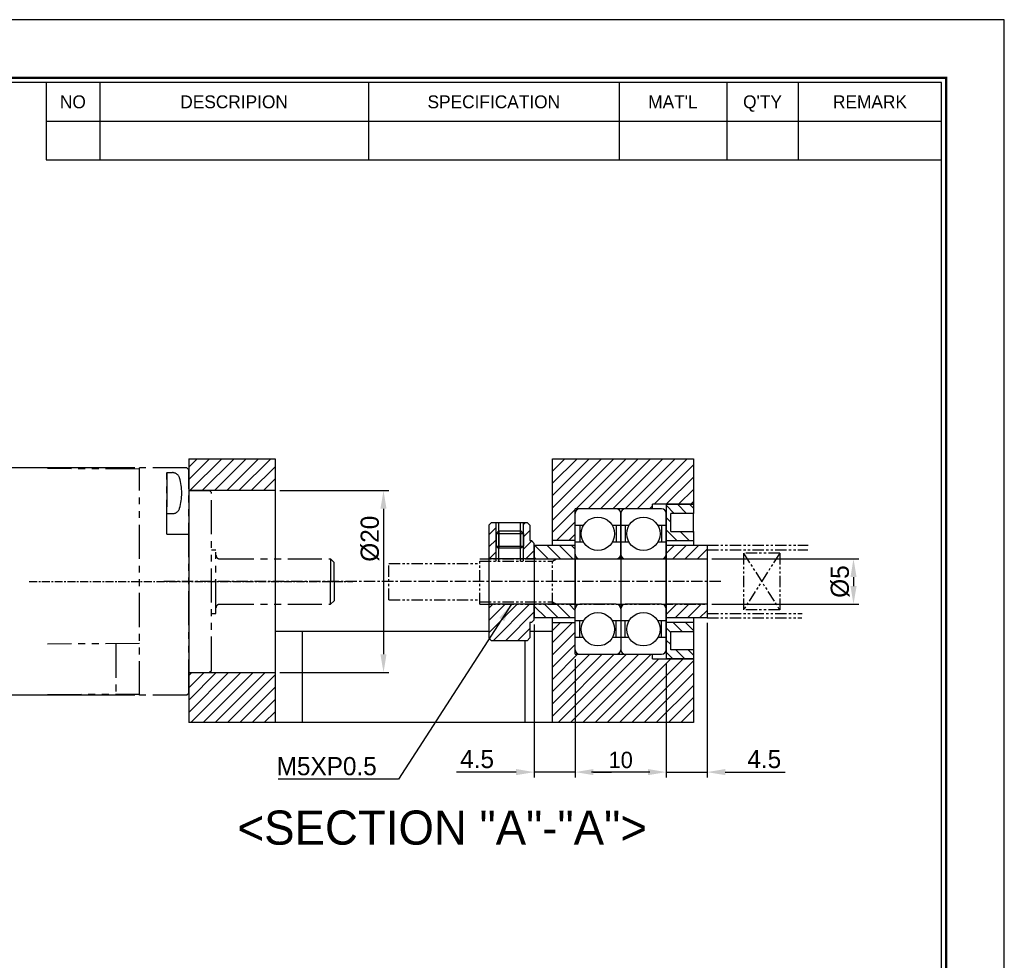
# Model space of a CAD drawing. Header units: inches. Extents: x 14 to 306, y 13 to 220.
# Tile 3 of 3: x 198 to 306, y 116 to 220. Entities that reach past the tile are written whole.
import ezdxf
from ezdxf.enums import TextEntityAlignment as Align

# ---------------------------------------------------------------- set-up
doc = ezdxf.new("R2010")
doc.units = ezdxf.units.IN
doc.header["$MEASUREMENT"] = 0
doc.linetypes.add('CENTER', pattern=[2, 1.25, -0.25, 0.25, -0.25])
doc.linetypes.add('PHANTOM', pattern=[2.5, 1.25, -0.25, 0.25, -0.25, 0.25, -0.25])
for name, color, linetype in [('center', 1, 'CENTER'), ('OUTLINE', 7, 'Continuous'), ('S1', 1, 'CENTER'), ('S4', 6, 'PHANTOM')]:
    doc.layers.add(name, color=color, linetype=linetype)
doc.dimstyles.new('S1.8', dxfattribs={"dimtxt": 1.8, "dimasz": 1.8, "dimexe": 0.6, "dimexo": 0.5215, "dimgap": 0.4, "dimtad": 1, "dimdec": 3, "dimzin": 11, "dimdsep": 46, "dimtxsty": 'Standard', "dimcen": 0, "dimclrd": 5, "dimclre": 5, "dimclrt": 3, "dimadec": 0, "dimazin": 0, "dimtp": 3e-09, "dimtfac": 0.7, "dimtdec": 3, "dimtmove": 0, "dimatfit": 3, "dimfxl": 1.25, "dimtolj": 1, "dimtzin": 11, "dimarcsym": 0})
doc.dimstyles.new('S2', dxfattribs={"dimtxt": 2, "dimasz": 2, "dimexe": 0.6, "dimexo": 0.5215, "dimgap": 0.4, "dimtad": 1, "dimdec": 3, "dimzin": 11, "dimdsep": 46, "dimtxsty": 'Standard', "dimcen": 0, "dimclrd": 5, "dimclre": 5, "dimclrt": 3, "dimadec": 0, "dimazin": 0, "dimtp": 4e-09, "dimtfac": 0.7, "dimtdec": 3, "dimtmove": 0, "dimatfit": 3, "dimfxl": 1.25, "dimtolj": 1, "dimtzin": 11, "dimarcsym": 0})
pattern_1 = [(45, (-8290.9091, -455.7075), (-0.67351921, 0.67351921), [])]
pattern_2 = [(135, (-968.1513, -2739.8943), (-0.6735192, -0.6735192), [])]

# ---------------------------------------------------------------- blocks, each defined once
blk = doc.blocks.new('란표제')
for p, q in [((297, 210), (0, 210)), ((297, 0), (297, 210)), ((190, 203), (190, 194.34)), ((196, 203), (196, 194.34)), ((226, 203), (226, 194.34)), ((254, 203), (254, 194.34)), ((266, 203), (266, 194.34)), ((274, 203), (274, 194.34)), ((190, 198.67), (290, 198.67)), ((190, 194.34), (290, 194.34))]:
    blk.add_line(p, q)
at = {"const_width": 0.25}
blk.add_lwpolyline([(290.5, 6.5), (290.5, 203.5), (10, 203.5), (10, 6.5)], close=True, dxfattribs=at)
blk.add_lwpolyline([(290, 7), (290, 203), (10.5, 203), (10.5, 7)], close=True)
for s, p in [('NO', (193, 200.83)), ('DESCRIPION', (211, 200.83)), ('SPECIFICATION', (240, 200.83)), ("MAT'L", (260, 200.83)), ("Q'TY", (270, 200.83)), ('REMARK', (282, 200.83))]:
    blk.add_text(s, height=1.444).set_placement(p, align=Align.MIDDLE_CENTER)
at = {"ltscale": 0.5}
for tag, p, height in [('TITLE', (237.17, 24.41), 2.5), ('도번', (251.18, 15.64), 2.5), ('SCALE', (253.78, 9.55), 1.2), ('DATE', (277.02, 9.51), 1.2)]:
    blk.add_attdef(tag, p, '', height=height, dxfattribs=at)
for tag, p in [('필렛', (179.25, 10.9)), ('모따기', (179.25, 8.3))]:
    blk.add_attdef(tag, text='', height=1.15).set_placement(p, align=Align.MIDDLE_LEFT)
blk = doc.blocks.new('YHJJ6TJYY6J')
at = {"layer": 'center', "ltscale": 0.7}
blk.add_line((13.05, 2.02), (48.63, 2.02), dxfattribs=at)
at = {"layer": 'S4', "ltscale": 3}
for p, q in [((25.19, 14.39), (15.05, 14.44)), ((25.19, -10.48), (25.19, 14.52)), ((30.39, 14.52), (25.19, 14.52)), ((28.19, 7.24), (28.19, 14.52)), ((30.59, 14.32), (30.39, 14.52)), ((30.59, -10.28), (30.59, 14.32)), ((28.19, 14), (28.19, 9.5)), ((28.19, 14), (28.8, 14)), ((30.59, 12.02), (32.89, 12.02)), ((33.09, 11.82), (32.89, 12.02)), ((33.09, -7.78), (33.09, 11.82)), ((28.19, 9.5), (28.8, 9.5)), ((28.19, 7.24), (30.59, 7.24)), ((33.09, 5.52), (33.59, 5.52)), ((33.59, -1.48), (33.59, 5.52)), ((33.99, 4.52), (46.19, 4.52)), ((46.59, 4.12), (46.19, 4.52)), ((46.19, 4.52), (46.19, 2.02)), ((46.59, 2.02), (46.59, 4.12)), ((46.19, -0.48), (46.19, 2.02)), ((46.59, 2.02), (46.59, -0.08)), ((33.99, -0.48), (46.19, -0.48)), ((46.59, -0.08), (46.19, -0.48)), ((33.09, -1.48), (33.59, -1.48)), ((25.19, -4.78), (15.05, -4.86)), ((22.59, -4.8), (22.59, -10.29)), ((30.59, -7.98), (32.89, -7.98)), ((33.09, -7.78), (32.89, -7.98)), ((15.05, -10.39), (25.19, -10.34)), ((30.39, -10.48), (25.19, -10.48)), ((30.59, -10.28), (30.39, -10.48))]:
    blk.add_line(p, q, dxfattribs=at)
for centre, radius, start, end in [((28.8, 13.18), 0.818, 16.9578, 90), ((24.1, 11.75), 5.73, 343.0422, 16.9578), ((28.8, 10.31), 0.818, 270, 343.0422), ((33.99, 4.92), 0.4, 180, 270), ((33.99, -0.88), 0.4, 90, 180)]:
    blk.add_arc(centre, radius, start, end, dxfattribs=at)
blk = doc.blocks.new('*D83')
at = {"color": 5, "lineweight": -2, "ltscale": 4}
for p, q in [((274.24, 160.34), (290.42, 160.34)), ((289.82, 158.34), (289.82, 157.34)), ((274.24, 155.34), (290.42, 155.34))]:
    blk.add_line(p, q, dxfattribs=at)
at = {"color": 5}
for points in [[(290.16, 158.34), (289.49, 158.34), (289.82, 160.34)], [(289.49, 157.34), (290.16, 157.34), (289.82, 155.34)]]:
    blk.add_solid(points, dxfattribs=at)
at = {"layer": 'Defpoints', "color": 0}
for p in [(273.72, 160.34), (273.72, 155.34), (289.82, 155.34)]:
    blk.add_point(p, dxfattribs=at)
at = {"color": 3, "insert": (288.35, 157.84), "char_height": 2, "attachment_point": 5, "rotation": 90}
blk.add_mtext('\\A1;%%C5', dxfattribs=at)
blk = doc.blocks.new('*D84')
at = {"color": 5, "lineweight": -2, "ltscale": 4}
for p, q in [((226.74, 167.84), (238.74, 167.84)), ((238.14, 165.84), (238.14, 149.84)), ((226.74, 147.84), (238.74, 147.84))]:
    blk.add_line(p, q, dxfattribs=at)
at = {"color": 5}
for points in [[(238.47, 165.84), (237.8, 165.84), (238.14, 167.84)], [(237.8, 149.84), (238.47, 149.84), (238.14, 147.84)]]:
    blk.add_solid(points, dxfattribs=at)
at = {"layer": 'Defpoints', "color": 0}
for p in [(226.22, 167.84), (226.22, 147.84), (238.14, 147.84)]:
    blk.add_point(p, dxfattribs=at)
at = {"color": 3, "insert": (236.66, 162.55), "char_height": 2, "attachment_point": 5, "rotation": 90}
blk.add_mtext('\\A1;%%C20', dxfattribs=at)
blk = doc.blocks.new('*D85')
at = {"color": 5, "lineweight": -2, "ltscale": 4}
for p, q in [((273.72, 153.32), (273.72, 136.29)), ((269.22, 148.82), (269.22, 136.29)), ((267.22, 136.89), (265.22, 136.89)), ((269.22, 136.89), (273.72, 136.89)), ((275.72, 136.89), (282.29, 136.89))]:
    blk.add_line(p, q, dxfattribs=at)
at = {"color": 5}
for points in [[(267.22, 136.56), (267.22, 137.23), (269.22, 136.89)], [(275.72, 137.23), (275.72, 136.56), (273.72, 136.89)]]:
    blk.add_solid(points, dxfattribs=at)
at = {"layer": 'Defpoints', "color": 0}
for p in [(273.72, 153.84), (269.22, 149.34), (273.72, 136.89)]:
    blk.add_point(p, dxfattribs=at)
at = {"color": 3, "insert": (280.01, 138.32), "char_height": 2, "attachment_point": 5}
blk.add_mtext('\\A1;4.5', dxfattribs=at)
blk = doc.blocks.new('*D86')
at = {"color": 5, "lineweight": -2, "ltscale": 4}
for p, q in [((259.22, 149.32), (259.22, 136.29)), ((269.22, 148.82), (269.22, 136.29)), ((267.42, 136.89), (261.02, 136.89))]:
    blk.add_line(p, q, dxfattribs=at)
at = {"color": 5}
for points in [[(261.02, 137.19), (261.02, 136.59), (259.22, 136.89)], [(267.42, 136.59), (267.42, 137.19), (269.22, 136.89)]]:
    blk.add_solid(points, dxfattribs=at)
at = {"layer": 'Defpoints', "color": 0}
for p in [(259.22, 149.84), (269.22, 149.34), (259.22, 136.89)]:
    blk.add_point(p, dxfattribs=at)
at = {"color": 3, "insert": (264.22, 138.22), "char_height": 1.8, "attachment_point": 5}
blk.add_mtext('\\A1;10', dxfattribs=at)
blk = doc.blocks.new('*D87')
at = {"color": 5, "lineweight": -2, "ltscale": 4}
for p, q in [((254.72, 153.12), (254.72, 136.29)), ((259.22, 149.32), (259.22, 136.29)), ((252.72, 136.89), (246.15, 136.89)), ((259.22, 136.89), (254.72, 136.89)), ((261.22, 136.89), (263.22, 136.89))]:
    blk.add_line(p, q, dxfattribs=at)
at = {"color": 5}
for points in [[(252.72, 136.56), (252.72, 137.23), (254.72, 136.89)], [(261.22, 137.23), (261.22, 136.56), (259.22, 136.89)]]:
    blk.add_solid(points, dxfattribs=at)
at = {"layer": 'Defpoints', "color": 0}
for p in [(254.72, 153.64), (259.22, 149.84), (254.72, 136.89)]:
    blk.add_point(p, dxfattribs=at)
at = {"color": 3, "insert": (248.43, 138.32), "char_height": 2, "attachment_point": 5}
blk.add_mtext('\\A1;4.5', dxfattribs=at)
blk = doc.blocks.new('YGJHT6JYYTHY')
at = {"layer": 'S4'}
for p, q in [((27.88, -13.48), (27.88, -21.48)), ((27.88, -13.48), (38.99, -13.48)), ((27.88, -13.98), (38.95, -13.98)), ((2.88, -19.98), (2.88, -14.98)), ((2.88, -14.98), (27.88, -14.98)), ((10.88, -19.98), (10.88, -14.98)), ((10.88, -15.23), (11.32, -14.98)), ((35.88, -14.36), (31.88, -20.6)), ((31.88, -14.36), (35.88, -20.6)), ((31.88, -14.36), (31.88, -20.6)), ((35.88, -14.36), (31.88, -14.36)), ((35.88, -14.36), (35.88, -20.6)), ((-7.12, -19.48), (-7.12, -15.48)), ((-7.12, -15.48), (2.88, -15.48)), ((2.88, -15.23), (10.88, -15.23)), ((-7.12, -19.48), (2.88, -19.48)), ((2.88, -19.73), (10.88, -19.73)), ((2.88, -19.98), (27.88, -19.98)), ((10.88, -19.73), (11.32, -19.98)), ((27.88, -20.98), (38.34, -20.98)), ((27.88, -21.48), (38.29, -21.48)), ((35.88, -20.6), (31.88, -20.6))]:
    blk.add_line(p, q, dxfattribs=at)
blk = doc.blocks.new('*D88')
at = {"color": 5, "lineweight": -2}
for p, q in [((210.8, 170.34), (194.85, 170.34)), ((195.45, 168.54), (195.45, 147.14)), ((210.8, 145.34), (194.85, 145.34))]:
    blk.add_line(p, q, dxfattribs=at)
at = {"color": 5}
for points in [[(195.75, 168.54), (195.15, 168.54), (195.45, 170.34)], [(195.15, 147.14), (195.75, 147.14), (195.45, 145.34)]]:
    blk.add_solid(points, dxfattribs=at)
at = {"layer": 'Defpoints', "color": 0}
for p in [(211.32, 170.34), (195.45, 145.34), (211.32, 145.34)]:
    blk.add_point(p, dxfattribs=at)
at = {"color": 3, "insert": (194.13, 157.84), "char_height": 1.8, "attachment_point": 5, "rotation": 90}
blk.add_mtext('\\A1;□  25', dxfattribs=at)

msp = doc.modelspace()

# ---------------------------------------------------------------- hatches: boundary and pattern name
at = {"ltscale": 4, "transparency": 33554687}
h = msp.add_hatch(dxfattribs=at)
h.set_pattern_fill('ANSI31', color=5, scale=0.3, style=0)
h.set_pattern_definition(pattern_1)
h.paths.add_polyline_path([(267.7203, 166.3407), (269.2203, 166.3407), (272.2203, 166.3407), (272.2203, 171.3407), (256.7203, 171.3407), (256.7203, 162.3407), (259.2203, 162.3407), (259.2203, 164.0072), (259.2203, 165.3407), (259.2203, 165.8407), (259.7203, 165.8407), (263.7203, 165.8407), (264.7203, 165.8407), (267.7203, 165.8407)])
h.paths.add_polyline_path([(264.7203, 149.8407), (263.7203, 149.8407), (259.7203, 149.8407), (259.2203, 149.8407), (259.2203, 150.3407), (259.2203, 151.6741), (259.2203, 153.3407), (256.7203, 153.3407), (256.7203, 152.3407), (256.7203, 142.3407), (272.2203, 142.3407), (272.2203, 149.3407), (269.2203, 149.3407), (267.7203, 149.3407), (267.7203, 149.8407)])
h.paths.add_polyline_path([(219.0203, 167.8407), (226.2203, 167.8407), (226.2203, 171.3407), (216.7203, 171.3407), (216.7203, 170.1407), (216.7203, 167.8407)])
h.paths.add_polyline_path([(216.7203, 142.3407), (226.2203, 142.3407), (226.2203, 147.8407), (219.0203, 147.8407), (216.7203, 147.8407), (216.7203, 145.5407)])
h = msp.add_hatch(dxfattribs=at)
h.set_pattern_fill('ANSI31', color=5, scale=0.3, angle=90, style=0)
h.set_pattern_definition(pattern_2)
h.paths.add_polyline_path([(272.2203, 163.3407), (269.7203, 163.3407), (269.7203, 165.3407), (272.2203, 165.3407), (272.2203, 166.3407), (269.2203, 166.3407), (269.2203, 165.3407), (269.2203, 164.0072), (269.2203, 162.3407), (272.2203, 162.3407)])
h.paths.add_polyline_path([(269.2203, 149.3407), (272.2203, 149.3407), (272.2203, 150.3407), (269.7203, 150.3407), (269.7203, 152.3407), (272.2203, 152.3407), (272.2203, 153.3407), (269.2203, 153.3407), (269.2203, 151.6741), (269.2203, 150.3407)])
h = msp.add_hatch(dxfattribs=at)
h.set_pattern_fill('ANSI31', color=5, scale=0.3, style=0)
h.set_pattern_definition(pattern_1)
h.paths.add_polyline_path([(254.7203, 161.8407), (254.7203, 162.0407), (254.4203, 162.3407), (254.2203, 162.3407), (254.2203, 163.9051), (254.2203, 164.0407), (253.9203, 164.3407), (253.5203, 164.3407), (253.5203, 163.1203), (253.5203, 161.744), (253.5203, 160.3407), (254.7203, 160.3407)])
h.paths.add_polyline_path([(250.5203, 161.744), (250.5203, 163.1203), (250.5203, 164.3407), (250.0203, 164.3407), (249.7203, 164.0407), (249.7203, 163.9051), (249.7203, 160.3407), (250.5203, 160.3407)])
h.paths.add_polyline_path([(249.7203, 155.3407), (249.7203, 152.3404), (249.7203, 151.7762), (249.7203, 151.6407), (250.0203, 151.3407), (253.7203, 151.3407), (253.9203, 151.3407), (254.2203, 151.6407), (254.2203, 151.7762), (254.2203, 152.3404), (254.2203, 153.3407), (254.4203, 153.3407), (254.7203, 153.6407), (254.7203, 153.8407), (254.7203, 155.3407)])
h = msp.add_hatch(dxfattribs=at)
h.set_pattern_fill('ANSI31', color=5, scale=0.3, angle=90, style=0)
h.set_pattern_definition(pattern_2)
h.paths.add_polyline_path([(259.2203, 160.3407), (259.2203, 160.8407), (259.2203, 161.8407), (256.7203, 161.8407), (254.7203, 161.8407), (254.7203, 160.3407), (256.7203, 160.3407), (257.1533, 160.3407)])
h.paths.add_polyline_path([(254.7203, 153.8407), (256.7203, 153.8407), (259.2203, 153.8407), (259.2203, 154.8407), (259.2203, 155.3407), (257.1533, 155.3407), (256.7203, 155.3407), (254.7203, 155.3407)])
h = msp.add_hatch(dxfattribs=at)
h.set_pattern_fill('ANSI31', color=5, scale=0.3, style=0)
h.set_pattern_definition(pattern_1)
h.paths.add_polyline_path([(273.7203, 160.3407), (273.7203, 161.3407), (273.7203, 161.8407), (272.2203, 161.8407), (269.2203, 161.8407), (269.2203, 160.8407), (269.2203, 160.3407)])
h.paths.add_polyline_path([(272.2203, 153.8407), (273.7203, 153.8407), (273.7203, 154.3407), (273.7203, 155.3407), (269.2203, 155.3407), (269.2203, 154.8407), (269.2203, 153.8407)])

# ---------------------------------------------------------------- linework, layer by layer
for p, q in [((216.7203, 171.3407), (216.7203, 167.8407)), ((216.7203, 171.3407), (226.2203, 171.3407)), ((226.2203, 171.3407), (226.2203, 167.8407)), ((256.7203, 162.3407), (256.7203, 171.3407)), ((256.7203, 171.3407), (272.2203, 171.3407)), ((272.2203, 171.3407), (272.2203, 166.3407)), ((226.2203, 167.8407), (216.7203, 167.8407)), ((216.7203, 167.8407), (216.7203, 147.8407)), ((226.2203, 167.8407), (226.2203, 152.3407)), ((267.7203, 165.8407), (259.2203, 165.8407)), ((259.2203, 149.8407), (259.2203, 165.8407)), ((263.7203, 165.8407), (259.7203, 165.8407)), ((268.7203, 165.8407), (264.7203, 165.8407)), ((272.2203, 166.3407), (267.7203, 166.3407)), ((267.7203, 165.8407), (267.7203, 166.3407)), ((269.2203, 166.3407), (272.2203, 166.3407)), ((269.2203, 166.3407), (269.2203, 149.3407)), ((272.2203, 166.3407), (272.2203, 165.3407)), ((264.2203, 160.3407), (264.2203, 165.3407)), ((264.2203, 165.3407), (264.2203, 150.3407)), ((269.2203, 165.3407), (269.2203, 164.0073)), ((269.2203, 160.3407), (269.2203, 165.3407)), ((269.2203, 160.3407), (269.2203, 165.3407)), ((269.2203, 150.3407), (269.2203, 165.3407)), ((272.2203, 165.3407), (269.7203, 165.3407)), ((269.7203, 163.3407), (269.7203, 165.3407)), ((272.2203, 163.3407), (272.2203, 165.3407)), ((260.1328, 164.0072), (259.2203, 164.0072)), ((259.7203, 164.0072), (259.7203, 162.1741)), ((264.2203, 164.0072), (263.3078, 164.0072)), ((263.7203, 164.0072), (263.7203, 162.1741)), ((265.1328, 164.0072), (264.2203, 164.0072)), ((264.7203, 164.0072), (264.7203, 162.1741)), ((269.2203, 164.0072), (268.3078, 164.0072)), ((268.7203, 164.0072), (268.7203, 162.1741)), ((269.7203, 163.3407), (272.2203, 163.3407)), ((272.2203, 163.3407), (272.2203, 162.3407)), ((254.7203, 161.8407), (259.2203, 161.8407)), ((254.7203, 161.8407), (254.7203, 160.3407)), ((259.2203, 162.3407), (256.7203, 162.3407)), ((256.7203, 161.8407), (256.7203, 162.3407)), ((260.1328, 162.1741), (259.2203, 162.1741)), ((264.2203, 162.1741), (263.3078, 162.1741)), ((265.1328, 162.1741), (264.2203, 162.1741)), ((269.2203, 162.1741), (268.3078, 162.1741)), ((269.2203, 162.3407), (272.2203, 162.3407)), ((269.2203, 161.8407), (273.7203, 161.8407)), ((272.2203, 162.3407), (272.2203, 161.8407)), ((273.7203, 161.8407), (273.7203, 160.3407)), ((254.7203, 160.3407), (259.2203, 160.3407)), ((254.7203, 160.3407), (254.7203, 155.3407)), ((259.2203, 160.3407), (259.2203, 155.3407)), ((259.7203, 160.3407), (263.7203, 160.3407)), ((264.7203, 160.3407), (268.7203, 160.3407)), ((269.2203, 160.3407), (273.7203, 160.3407)), ((273.7203, 160.3407), (273.7203, 155.3407)), ((254.7203, 155.3407), (254.7203, 153.8407)), ((259.2203, 155.3407), (254.7203, 155.3407)), ((263.7203, 155.3407), (259.7203, 155.3407)), ((268.7203, 155.3407), (264.7203, 155.3407)), ((273.7203, 155.3407), (269.2203, 155.3407)), ((273.7203, 155.3407), (273.7203, 153.8407)), ((259.2203, 153.8407), (254.7203, 153.8407)), ((256.7203, 153.3407), (256.7203, 153.8407)), ((273.7203, 153.8407), (269.2203, 153.8407)), ((272.2203, 153.8407), (272.2203, 153.3407)), ((256.7203, 142.3407), (256.7203, 153.3407)), ((256.7203, 153.3407), (259.2203, 153.3407)), ((260.1328, 153.5072), (259.2203, 153.5072)), ((259.7203, 151.6741), (259.7203, 153.5072)), ((264.2203, 153.5072), (263.3078, 153.5072)), ((263.7203, 151.6741), (263.7203, 153.5072)), ((265.1328, 153.5072), (264.2203, 153.5072)), ((264.7203, 151.6741), (264.7203, 153.5072)), ((269.2203, 153.5072), (268.3078, 153.5072)), ((268.7203, 151.6741), (268.7203, 153.5072)), ((272.2203, 153.3407), (269.2203, 153.3407)), ((272.2203, 153.3407), (272.2203, 152.3407)), ((227.3576, 152.3407), (226.2203, 152.3407)), ((226.2203, 152.3407), (226.2203, 147.8407)), ((229.2203, 152.3407), (227.3576, 152.3407)), ((229.2203, 142.3407), (229.2203, 152.3407)), ((249.7203, 152.3407), (229.2203, 152.3407)), ((256.7203, 152.3407), (254.2203, 152.3407)), ((260.1328, 151.6741), (259.2203, 151.6741)), ((264.2203, 151.6741), (263.3078, 151.6741)), ((265.1328, 151.6741), (264.2203, 151.6741)), ((269.2203, 151.6741), (268.3078, 151.6741)), ((269.7203, 152.3407), (272.2203, 152.3407)), ((269.7203, 150.3407), (269.7203, 152.3407)), ((272.2203, 152.3407), (272.2203, 150.3407)), ((253.7203, 142.3407), (253.7203, 151.3407)), ((259.2203, 149.8407), (267.7203, 149.8407)), ((259.7203, 149.8407), (263.7203, 149.8407)), ((264.7203, 149.8407), (268.7203, 149.8407)), ((267.7203, 149.3407), (267.7203, 149.8407)), ((272.2203, 150.3407), (269.7203, 150.3407)), ((272.2203, 150.3407), (272.2203, 149.3407)), ((267.7203, 149.3407), (272.2203, 149.3407)), ((272.2203, 149.3407), (269.2203, 149.3407)), ((272.2203, 149.3407), (272.2203, 142.3407)), ((216.7203, 147.8407), (216.7203, 142.3407)), ((216.7203, 147.8407), (226.2203, 147.8407)), ((226.2203, 147.8407), (226.2203, 142.3407)), ((226.2203, 142.3407), (216.7203, 142.3407)), ((229.2203, 142.3407), (226.2203, 142.3407)), ((253.7203, 142.3407), (229.2203, 142.3407)), ((256.7203, 142.3407), (253.7203, 142.3407)), ((272.2203, 142.3407), (256.7203, 142.3407))]:
    msp.add_line(p, q)
at = {"ltscale": 4}
for p, q in [((259.2203, 150.3407), (259.2203, 165.3407)), ((254.7203, 161.8407), (254.7203, 160.3407)), ((269.2203, 161.8407), (269.2203, 160.3407)), ((269.2203, 161.8407), (269.2203, 160.3407)), ((269.2203, 161.8407), (269.2203, 160.3407)), ((249.7203, 160.3407), (249.7203, 155.3407)), ((254.7203, 155.3407), (254.7203, 153.8407))]:
    msp.add_line(p, q, dxfattribs=at)
for centre in [(261.7203, 163.0907), (266.7203, 163.0907), (261.7203, 152.5907), (266.7203, 152.5907)]:
    msp.add_circle(centre, 1.8332)
for centre, start, end in [((259.7203, 165.3407), 90, 180), ((263.7203, 165.3407), 0, 90), ((264.7203, 165.3407), 90, 180), ((268.7203, 165.3407), 0, 90), ((259.7203, 160.8407), 180, 270), ((263.7203, 160.8407), 270, 0), ((264.7203, 160.8407), 180, 270), ((268.7203, 160.8407), 270, 0), ((259.7203, 154.8407), 90, 180), ((263.7203, 154.8407), 0, 90), ((264.7203, 154.8407), 90, 180), ((268.7203, 154.8407), 0, 90), ((259.7203, 150.3407), 180, 270), ((263.7203, 150.3407), 270, 0), ((264.7203, 150.3407), 180, 270), ((268.7203, 150.3407), 270, 0)]:
    msp.add_arc(centre, 0.5, start, end)
at = {"layer": 'OUTLINE'}
for p, q in [((249.7203, 164.0407), (250.0203, 164.3407)), ((249.7203, 164.0407), (249.7203, 163.9051)), ((249.7203, 163.9051), (249.7203, 160.3407)), ((250.0203, 164.3407), (253.9203, 164.3407)), ((250.8203, 160.0907), (250.8203, 164.3407)), ((253.2203, 160.0907), (253.2203, 164.3407)), ((253.9203, 164.3407), (254.2203, 164.0407)), ((254.2203, 164.0407), (254.2203, 163.9051)), ((254.2203, 163.9051), (254.2203, 162.3407)), ((250.5203, 163.1203), (250.8008, 163.3703)), ((250.5203, 163.1203), (250.5203, 161.744)), ((250.5203, 163.1203), (253.5203, 163.1203)), ((253.2398, 163.3703), (250.8008, 163.3703)), ((250.8203, 163.3703), (250.8203, 161.494)), ((253.2203, 163.3703), (253.2203, 161.494)), ((253.5203, 163.1203), (253.2398, 163.3703)), ((253.5203, 163.1203), (253.5203, 161.744)), ((250.5203, 161.744), (253.5203, 161.744)), ((250.5203, 161.744), (250.8008, 161.494)), ((253.2398, 161.494), (250.8008, 161.494)), ((253.5203, 161.744), (253.2398, 161.494)), ((254.2203, 162.3407), (254.4203, 162.3407)), ((254.4203, 162.3407), (254.7203, 162.0407)), ((254.7203, 160.3407), (254.7203, 162.0407)), ((249.7203, 155.3407), (249.7203, 151.7762)), ((254.7203, 153.6407), (254.7203, 155.3407)), ((254.4203, 153.3407), (254.2203, 153.3407)), ((254.2203, 153.3407), (254.2203, 151.7762)), ((254.7203, 153.6407), (254.4203, 153.3407)), ((249.7203, 151.7762), (249.7203, 151.6407)), ((250.0203, 151.3407), (249.7203, 151.6407)), ((254.2203, 151.6407), (253.9203, 151.3407)), ((254.2203, 151.7762), (254.2203, 151.6407)), ((253.9203, 151.3407), (250.0203, 151.3407))]:
    msp.add_line(p, q, dxfattribs=at)
at = {"layer": 'OUTLINE', "color": 5}
for p, q in [((250.5203, 160.0907), (250.5203, 164.3407)), ((253.5203, 160.0907), (253.5203, 164.3407))]:
    msp.add_line(p, q, dxfattribs=at)
at = {"layer": 'OUTLINE', "color": 5, "ltscale": 0.2}
for p, q in [((254.7203, 160.3407), (249.7203, 160.3407)), ((254.7203, 155.3407), (249.7203, 155.3407))]:
    msp.add_line(p, q, dxfattribs=at)
at = {"layer": 'S1'}
msp.add_line((275.2203, 157.8407), (213.7203, 157.8407), dxfattribs=at)

# ---------------------------------------------------------------- block references
at = {"ltscale": 5, "xscale": 0.9848614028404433, "yscale": 0.9848614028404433, "zscale": 0.9848614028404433}
msp.add_blockref('란표제', (13.9009, 12.7904), dxfattribs=at)
at = {"ltscale": 4}
msp.add_blockref('YHJJ6TJYY6J', (186.1276, 155.8168), dxfattribs=at)
msp.add_blockref('YGJHT6JYYTHY', (245.8358, 175.323))

# ---------------------------------------------------------------- texts
at = {"color": 3, "insert": (237.3952, 136.5183), "char_height": 2, "attachment_point": 9}
msp.add_mtext('M5XP0.5', dxfattribs=at)
at = {"color": 3, "ltscale": 0.5, "insert": (267.1043, 128.8622), "char_height": 3.75, "attachment_point": 9}
msp.add_mtext('\\A1;<SECTION "A"-"A">', dxfattribs=at)

# ---------------------------------------------------------------- dimensions: what is measured, and where the dimension line sits
dim = msp.add_linear_dim(base=(195.4532, 145.3407), p1=(211.3203, 170.3407), p2=(211.3203, 145.3407), angle=90, text='□  <>', dimstyle='S1.8')
dim.commit()
dim.dimension.update_dxf_attribs({"geometry": '*D88', "text_midpoint": (194.1304, 157.8407)})
at = {"ltscale": 4}
dim = msp.add_linear_dim(base=(238.1382, 147.8407), p1=(226.2203, 167.8407), p2=(226.2203, 147.8407), angle=90, text='%%C<>', dimstyle='S2', dxfattribs=at)
dim.commit()
dim.dimension.update_dxf_attribs({"geometry": '*D84', "text_midpoint": (238.1382, 162.5509), "dimtype": 160})
dim = msp.add_linear_dim(base=(289.8239, 155.3407), p1=(273.7203, 160.3407), p2=(273.7203, 155.3407), angle=90, text='%%C<>', dimstyle='S2', dxfattribs=at)
dim.commit()
dim.dimension.update_dxf_attribs({"geometry": '*D83', "text_midpoint": (288.3493, 157.8407)})
for base, p1, p2, picture, middle in [((273.7203, 136.8931), (269.2203, 149.3407), (273.7203, 153.8407), '*D85', (280.0071, 138.3198)), ((254.7203, 136.8931), (259.2203, 149.8407), (254.7203, 153.6407), '*D87', (248.4335, 138.3198))]:
    dim = msp.add_linear_dim(base=base, p1=p1, p2=p2, dimstyle='S2', override={"dimtxsty": 'Standard'}, dxfattribs=at)
    dim.commit()
    dim.dimension.update_dxf_attribs({"geometry": picture, "text_midpoint": middle})
dim = msp.add_linear_dim(base=(259.2203, 136.8931), p1=(269.2203, 149.3407), p2=(259.2203, 149.8407), dimstyle='S1.8', dxfattribs=at)
dim.commit()
dim.dimension.update_dxf_attribs({"geometry": '*D86', "text_midpoint": (264.2203, 138.2183)})

# ---------------------------------------------------------------- leaders
at = {"annotation_type": 0, "has_hookline": 1, "hookline_direction": 1, "text_width": 10.8442}
msp.add_leader([(252.2203, 155.3407), (239.7952, 136.1183), (237.7952, 136.1183)], dimstyle='S2', dxfattribs=at)

doc.saveas('drawing.dxf')
